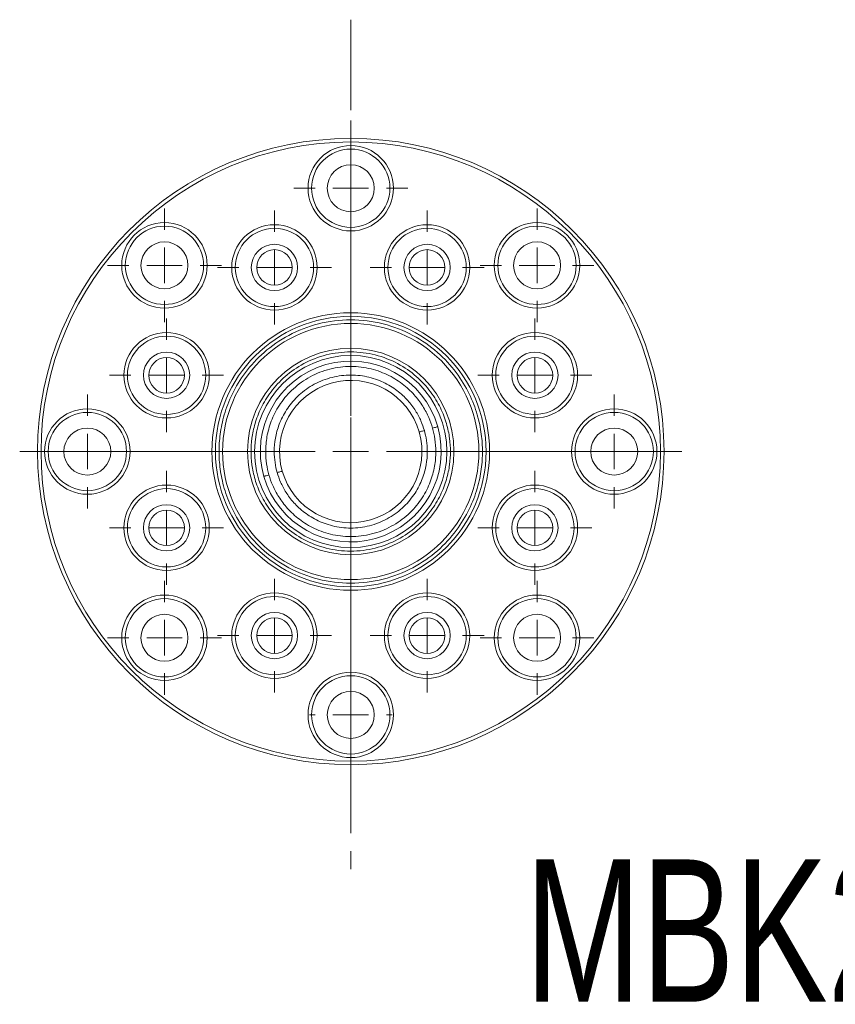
# Model space of a CAD drawing. Header units: millimetres. Extents: x 109 to 223, y 63 to 132.
# Tile 1 of 4: x 109 to 166, y 63 to 132. Entities that reach past the tile are written whole.
import ezdxf

# ---------------------------------------------------------------- set-up
doc = ezdxf.new("R2010")
doc.units = ezdxf.units.MM
doc.linetypes.add('CENTER', pattern=[10.16, 6.35, -1.27, 1.27, -1.27])
doc.layers.add('FORMAT', color=7, linetype='Continuous')
doc.styles.add('SLDTEXTSTYLE0', font='TXT', dxfattribs={"width": 0.75})

# ---------------------------------------------------------------- blocks, each defined once
blk = doc.blocks.new('SW_CENTERMARKSYMBOL_0')
at = {"color": 0, "linetype": 'Continuous', "lineweight": 0}
for p, q in [((0, 2.5), (0, 23.25)), ((0, 0), (0, 1.25)), ((-2.5, 0), (-23.25, 0)), ((0, 0), (-1.25, 0)), ((0, 0), (0, -1.25)), ((0, 0), (1.25, 0)), ((2.5, 0), (23.25, 0)), ((0, -2.5), (0, -23.25))]:
    blk.add_line(p, q, dxfattribs=at)
blk = doc.blocks.new('SW_CENTERMARKSYMBOL_1')
at = {"color": 0, "linetype": 'Continuous', "lineweight": 0}
for p, q in [((0, 2.5), (0, 4)), ((0, 0), (0, 1.25)), ((-2.5, 0), (-4, 0)), ((0, 0), (-1.25, 0)), ((0, 0), (0, -1.25)), ((0, 0), (1.25, 0)), ((2.5, 0), (4, 0)), ((0, -2.5), (0, -4))]:
    blk.add_line(p, q, dxfattribs=at)
blk = doc.blocks.new('SW_CENTERMARKSYMBOL_2')
at = {"color": 0, "linetype": 'Continuous', "lineweight": 0}
for p, q in [((0, 2.5), (0, 4)), ((0, 0), (0, 1.25)), ((-2.5, 0), (-4, 0)), ((0, 0), (-1.25, 0)), ((0, 0), (0, -1.25)), ((0, 0), (1.25, 0)), ((2.5, 0), (4, 0)), ((0, -2.5), (0, -4))]:
    blk.add_line(p, q, dxfattribs=at)
blk = doc.blocks.new('SW_CENTERMARKSYMBOL_3')
at = {"color": 0, "linetype": 'Continuous', "lineweight": 0}
for p, q in [((0, 2.5), (0, 2.9)), ((0, 0), (0, 1.25)), ((-2.5, 0), (-2.9, 0)), ((0, 0), (-1.25, 0)), ((0, 0), (0, -1.25)), ((0, 0), (1.25, 0)), ((2.5, 0), (2.9, 0)), ((0, -2.5), (0, -2.9))]:
    blk.add_line(p, q, dxfattribs=at)
blk = doc.blocks.new('SW_CENTERMARKSYMBOL_4')
at = {"color": 0, "linetype": 'Continuous', "lineweight": 0}
for p, q in [((0, 2.5), (0, 4)), ((0, 0), (0, 1.25)), ((-2.5, 0), (-4, 0)), ((0, 0), (-1.25, 0)), ((0, 0), (0, -1.25)), ((0, 0), (1.25, 0)), ((2.5, 0), (4, 0)), ((0, -2.5), (0, -4))]:
    blk.add_line(p, q, dxfattribs=at)
blk = doc.blocks.new('SW_CENTERMARKSYMBOL_5')
at = {"color": 0, "linetype": 'Continuous', "lineweight": 0}
for p, q in [((0, 2.5), (0, 4)), ((0, 0), (0, 1.25)), ((-2.5, 0), (-4, 0)), ((0, 0), (-1.25, 0)), ((0, 0), (0, -1.25)), ((0, 0), (1.25, 0)), ((2.5, 0), (4, 0)), ((0, -2.5), (0, -4))]:
    blk.add_line(p, q, dxfattribs=at)
blk = doc.blocks.new('SW_CENTERMARKSYMBOL_6')
at = {"color": 0, "linetype": 'Continuous', "lineweight": 0}
for p, q in [((0, 2.5), (0, 4)), ((0, 0), (0, 1.25)), ((-2.5, 0), (-4, 0)), ((0, 0), (-1.25, 0)), ((0, 0), (0, -1.25)), ((0, 0), (1.25, 0)), ((2.5, 0), (4, 0)), ((0, -2.5), (0, -4))]:
    blk.add_line(p, q, dxfattribs=at)
blk = doc.blocks.new('SW_CENTERMARKSYMBOL_7')
at = {"color": 0, "linetype": 'Continuous', "lineweight": 0}
for p, q in [((0, 2.5), (0, 4)), ((0, 0), (0, 1.25)), ((-2.5, 0), (-4, 0)), ((0, 0), (-1.25, 0)), ((0, 0), (0, -1.25)), ((0, 0), (1.25, 0)), ((2.5, 0), (4, 0)), ((0, -2.5), (0, -4))]:
    blk.add_line(p, q, dxfattribs=at)
blk = doc.blocks.new('SW_CENTERMARKSYMBOL_8')
at = {"color": 0, "linetype": 'Continuous', "lineweight": 0}
for p, q in [((0, 2.5), (0, 4)), ((0, 0), (0, 1.25)), ((-2.5, 0), (-4, 0)), ((0, 0), (-1.25, 0)), ((0, 0), (0, -1.25)), ((0, 0), (1.25, 0)), ((2.5, 0), (4, 0)), ((0, -2.5), (0, -4))]:
    blk.add_line(p, q, dxfattribs=at)
blk = doc.blocks.new('SW_CENTERMARKSYMBOL_9')
at = {"color": 0, "linetype": 'Continuous', "lineweight": 0}
for p, q in [((0, 2.5), (0, 4)), ((0, 0), (0, 1.25)), ((-2.5, 0), (-4, 0)), ((0, 0), (-1.25, 0)), ((0, 0), (0, -1.25)), ((0, 0), (1.25, 0)), ((2.5, 0), (4, 0)), ((0, -2.5), (0, -4))]:
    blk.add_line(p, q, dxfattribs=at)
blk = doc.blocks.new('SW_CENTERMARKSYMBOL_10')
at = {"color": 0, "linetype": 'Continuous', "lineweight": 0}
for p, q in [((0, 2.5), (0, 4)), ((0, 0), (0, 1.25)), ((-2.5, 0), (-4, 0)), ((0, 0), (-1.25, 0)), ((0, 0), (0, -1.25)), ((0, 0), (1.25, 0)), ((2.5, 0), (4, 0)), ((0, -2.5), (0, -4))]:
    blk.add_line(p, q, dxfattribs=at)
blk = doc.blocks.new('SW_CENTERMARKSYMBOL_11')
at = {"color": 0, "linetype": 'Continuous', "lineweight": 0}
for p, q in [((0, 2.5), (0, 4)), ((0, 0), (0, 1.25)), ((-2.5, 0), (-4, 0)), ((0, 0), (-1.25, 0)), ((0, 0), (0, -1.25)), ((0, 0), (1.25, 0)), ((2.5, 0), (4, 0)), ((0, -2.5), (0, -4))]:
    blk.add_line(p, q, dxfattribs=at)
blk = doc.blocks.new('SW_CENTERMARKSYMBOL_12')
at = {"color": 0, "linetype": 'Continuous', "lineweight": 0}
for p, q in [((0, 2.5), (0, 4)), ((0, 0), (0, 1.25)), ((-2.5, 0), (-4, 0)), ((0, 0), (-1.25, 0)), ((0, 0), (0, -1.25)), ((0, 0), (1.25, 0)), ((2.5, 0), (4, 0)), ((0, -2.5), (0, -4))]:
    blk.add_line(p, q, dxfattribs=at)
blk = doc.blocks.new('SW_CENTERMARKSYMBOL_13')
at = {"color": 0, "linetype": 'Continuous', "lineweight": 0}
for p, q in [((0, 2.5), (0, 4)), ((0, 0), (0, 1.25)), ((-2.5, 0), (-4, 0)), ((0, 0), (-1.25, 0)), ((0, 0), (0, -1.25)), ((0, 0), (1.25, 0)), ((2.5, 0), (4, 0)), ((0, -2.5), (0, -4))]:
    blk.add_line(p, q, dxfattribs=at)
blk = doc.blocks.new('SW_CENTERMARKSYMBOL_14')
at = {"color": 0, "linetype": 'Continuous', "lineweight": 0}
for p, q in [((0, 2.5), (0, 4)), ((0, 0), (0, 1.25)), ((-2.5, 0), (-4, 0)), ((0, 0), (-1.25, 0)), ((0, 0), (0, -1.25)), ((0, 0), (1.25, 0)), ((2.5, 0), (4, 0)), ((0, -2.5), (0, -4))]:
    blk.add_line(p, q, dxfattribs=at)
blk = doc.blocks.new('SW_CENTERMARKSYMBOL_15')
at = {"color": 0, "linetype": 'Continuous', "lineweight": 0}
for p, q in [((0, 2.5), (0, 4)), ((0, 0), (0, 1.25)), ((-2.5, 0), (-4, 0)), ((0, 0), (-1.25, 0)), ((0, 0), (0, -1.25)), ((0, 0), (1.25, 0)), ((2.5, 0), (4, 0)), ((0, -2.5), (0, -4))]:
    blk.add_line(p, q, dxfattribs=at)
blk = doc.blocks.new('SW_CENTERMARKSYMBOL_16')
at = {"color": 0, "linetype": 'Continuous', "lineweight": 0}
for p, q in [((0, 2.5), (0, 4)), ((0, 0), (0, 1.25)), ((-2.5, 0), (-4, 0)), ((0, 0), (-1.25, 0)), ((0, 0), (0, -1.25)), ((0, 0), (1.25, 0)), ((2.5, 0), (4, 0)), ((0, -2.5), (0, -4))]:
    blk.add_line(p, q, dxfattribs=at)
blk = doc.blocks.new('SW_CENTERMARKSYMBOL_17')
at = {"color": 0, "linetype": 'Continuous', "lineweight": 0}
for p, q in [((0, 2.5), (0, 23.25)), ((0, 0), (0, 1.25)), ((-2.5, 0), (-23.25, 0)), ((0, 0), (-1.25, 0)), ((0, 0), (0, -1.25)), ((0, 0), (1.25, 0)), ((2.5, 0), (23.25, 0)), ((0, -2.5), (0, -23.25))]:
    blk.add_line(p, q, dxfattribs=at)
blk = doc.blocks.new('SW_CENTERMARKSYMBOL_18')
at = {"color": 0, "linetype": 'Continuous', "lineweight": 0}
for p, q in [((0, 2.5), (0, 4)), ((0, 0), (0, 1.25)), ((-2.5, 0), (-4, 0)), ((0, 0), (-1.25, 0)), ((0, 0), (0, -1.25)), ((0, 0), (1.25, 0)), ((2.5, 0), (4, 0)), ((0, -2.5), (0, -4))]:
    blk.add_line(p, q, dxfattribs=at)
blk = doc.blocks.new('SW_CENTERMARKSYMBOL_19')
at = {"color": 0, "linetype": 'Continuous', "lineweight": 0}
for p, q in [((0, 2.5), (0, 4)), ((0, 0), (0, 1.25)), ((-2.5, 0), (-4, 0)), ((0, 0), (-1.25, 0)), ((0, 0), (0, -1.25)), ((0, 0), (1.25, 0)), ((2.5, 0), (4, 0)), ((0, -2.5), (0, -4))]:
    blk.add_line(p, q, dxfattribs=at)
blk = doc.blocks.new('SW_CENTERMARKSYMBOL_20')
at = {"color": 0, "linetype": 'Continuous', "lineweight": 0}
for p, q in [((0, 2.5), (0, 2.9)), ((0, 0), (0, 1.25)), ((-2.5, 0), (-2.9, 0)), ((0, 0), (-1.25, 0)), ((0, 0), (0, -1.25)), ((0, 0), (1.25, 0)), ((2.5, 0), (2.9, 0)), ((0, -2.5), (0, -2.9))]:
    blk.add_line(p, q, dxfattribs=at)
blk = doc.blocks.new('SW_CENTERMARKSYMBOL_21')
at = {"color": 0, "linetype": 'Continuous', "lineweight": 0}
for p, q in [((0, 2.5), (0, 4)), ((0, 0), (0, 1.25)), ((-2.5, 0), (-4, 0)), ((0, 0), (-1.25, 0)), ((0, 0), (0, -1.25)), ((0, 0), (1.25, 0)), ((2.5, 0), (4, 0)), ((0, -2.5), (0, -4))]:
    blk.add_line(p, q, dxfattribs=at)
blk = doc.blocks.new('SW_CENTERMARKSYMBOL_22')
at = {"color": 0, "linetype": 'Continuous', "lineweight": 0}
for p, q in [((0, 2.5), (0, 4)), ((0, 0), (0, 1.25)), ((-2.5, 0), (-4, 0)), ((0, 0), (-1.25, 0)), ((0, 0), (0, -1.25)), ((0, 0), (1.25, 0)), ((2.5, 0), (4, 0)), ((0, -2.5), (0, -4))]:
    blk.add_line(p, q, dxfattribs=at)
blk = doc.blocks.new('SW_CENTERMARKSYMBOL_23')
at = {"color": 0, "linetype": 'Continuous', "lineweight": 0}
for p, q in [((0, 2.5), (0, 4)), ((0, 0), (0, 1.25)), ((-2.5, 0), (-4, 0)), ((0, 0), (-1.25, 0)), ((0, 0), (0, -1.25)), ((0, 0), (1.25, 0)), ((2.5, 0), (4, 0)), ((0, -2.5), (0, -4))]:
    blk.add_line(p, q, dxfattribs=at)
blk = doc.blocks.new('SW_CENTERMARKSYMBOL_24')
at = {"color": 0, "linetype": 'Continuous', "lineweight": 0}
for p, q in [((0, 2.5), (0, 4)), ((0, 0), (0, 1.25)), ((-2.5, 0), (-4, 0)), ((0, 0), (-1.25, 0)), ((0, 0), (0, -1.25)), ((0, 0), (1.25, 0)), ((2.5, 0), (4, 0)), ((0, -2.5), (0, -4))]:
    blk.add_line(p, q, dxfattribs=at)
blk = doc.blocks.new('SW_CENTERMARKSYMBOL_25')
at = {"color": 0, "linetype": 'Continuous', "lineweight": 0}
for p, q in [((0, 2.5), (0, 4)), ((0, 0), (0, 1.25)), ((-2.5, 0), (-4, 0)), ((0, 0), (-1.25, 0)), ((0, 0), (0, -1.25)), ((0, 0), (1.25, 0)), ((2.5, 0), (4, 0)), ((0, -2.5), (0, -4))]:
    blk.add_line(p, q, dxfattribs=at)
blk = doc.blocks.new('SW_CENTERMARKSYMBOL_26')
at = {"color": 0, "linetype": 'Continuous', "lineweight": 0}
for p, q in [((0, 2.5), (0, 4)), ((0, 0), (0, 1.25)), ((-2.5, 0), (-4, 0)), ((0, 0), (-1.25, 0)), ((0, 0), (0, -1.25)), ((0, 0), (1.25, 0)), ((2.5, 0), (4, 0)), ((0, -2.5), (0, -4))]:
    blk.add_line(p, q, dxfattribs=at)
blk = doc.blocks.new('SW_CENTERMARKSYMBOL_27')
at = {"color": 0, "linetype": 'Continuous', "lineweight": 0}
for p, q in [((0, 2.5), (0, 4)), ((0, 0), (0, 1.25)), ((-2.5, 0), (-4, 0)), ((0, 0), (-1.25, 0)), ((0, 0), (0, -1.25)), ((0, 0), (1.25, 0)), ((2.5, 0), (4, 0)), ((0, -2.5), (0, -4))]:
    blk.add_line(p, q, dxfattribs=at)
blk = doc.blocks.new('SW_CENTERMARKSYMBOL_28')
at = {"color": 0, "linetype": 'Continuous', "lineweight": 0}
for p, q in [((0, 2.5), (0, 4)), ((0, 0), (0, 1.25)), ((-2.5, 0), (-4, 0)), ((0, 0), (-1.25, 0)), ((0, 0), (0, -1.25)), ((0, 0), (1.25, 0)), ((2.5, 0), (4, 0)), ((0, -2.5), (0, -4))]:
    blk.add_line(p, q, dxfattribs=at)
blk = doc.blocks.new('SW_CENTERMARKSYMBOL_29')
at = {"color": 0, "linetype": 'Continuous', "lineweight": 0}
for p, q in [((0, 2.5), (0, 4)), ((0, 0), (0, 1.25)), ((-2.5, 0), (-4, 0)), ((0, 0), (-1.25, 0)), ((0, 0), (0, -1.25)), ((0, 0), (1.25, 0)), ((2.5, 0), (4, 0)), ((0, -2.5), (0, -4))]:
    blk.add_line(p, q, dxfattribs=at)
blk = doc.blocks.new('SW_CENTERMARKSYMBOL_30')
at = {"color": 0, "linetype": 'Continuous', "lineweight": 0}
for p, q in [((0, 2.5), (0, 4)), ((0, 0), (0, 1.25)), ((-2.5, 0), (-4, 0)), ((0, 0), (-1.25, 0)), ((0, 0), (0, -1.25)), ((0, 0), (1.25, 0)), ((2.5, 0), (4, 0)), ((0, -2.5), (0, -4))]:
    blk.add_line(p, q, dxfattribs=at)
blk = doc.blocks.new('SW_CENTERMARKSYMBOL_31')
at = {"color": 0, "linetype": 'Continuous', "lineweight": 0}
for p, q in [((0, 2.5), (0, 4)), ((0, 0), (0, 1.25)), ((-2.5, 0), (-4, 0)), ((0, 0), (-1.25, 0)), ((0, 0), (0, -1.25)), ((0, 0), (1.25, 0)), ((2.5, 0), (4, 0)), ((0, -2.5), (0, -4))]:
    blk.add_line(p, q, dxfattribs=at)
blk = doc.blocks.new('SW_CENTERMARKSYMBOL_32')
at = {"color": 0, "linetype": 'Continuous', "lineweight": 0}
for p, q in [((0, 2.5), (0, 4)), ((0, 0), (0, 1.25)), ((-2.5, 0), (-4, 0)), ((0, 0), (-1.25, 0)), ((0, 0), (0, -1.25)), ((0, 0), (1.25, 0)), ((2.5, 0), (4, 0)), ((0, -2.5), (0, -4))]:
    blk.add_line(p, q, dxfattribs=at)
blk = doc.blocks.new('SW_CENTERMARKSYMBOL_33')
at = {"color": 0, "linetype": 'Continuous', "lineweight": 0}
for p, q in [((0, 2.5), (0, 4)), ((0, 0), (0, 1.25)), ((-2.5, 0), (-4, 0)), ((0, 0), (-1.25, 0)), ((0, 0), (0, -1.25)), ((0, 0), (1.25, 0)), ((2.5, 0), (4, 0)), ((0, -2.5), (0, -4))]:
    blk.add_line(p, q, dxfattribs=at)

msp = doc.modelspace()

# ---------------------------------------------------------------- linework, layer by layer
at = {"color": 7, "linetype": 'CENTER', "lineweight": 0}
msp.add_line((131.879, 131.791), (131.879, 71.113), dxfattribs=at)
at = {"color": 7, "linetype": 'Continuous', "lineweight": 15}
for centre, radius in [((131.879, 101.452), 22), ((131.879, 101.452), 21.75), ((131.879, 119.952), 3), ((131.879, 119.952), 2.75), ((131.879, 119.952), 1.65), ((118.797, 114.533), 3), ((118.797, 114.533), 2.75), ((126.521, 114.386), 3), ((126.521, 114.386), 2.75), ((137.237, 114.386), 3), ((137.237, 114.386), 2.75), ((144.96, 114.533), 3), ((144.96, 114.533), 2.75), ((118.797, 114.533), 1.65), ((126.521, 114.386), 1.625), ((126.521, 114.386), 1.25), ((137.237, 114.386), 1.625), ((137.237, 114.386), 1.25), ((144.96, 114.533), 1.65), ((131.879, 101.452), 9.75), ((131.879, 101.452), 9.5), ((131.879, 101.452), 9), ((118.945, 106.809), 3), ((118.945, 106.809), 2.75), ((144.813, 106.809), 3), ((144.813, 106.809), 2.75), ((131.879, 101.452), 7.25), ((118.945, 106.809), 1.625), ((118.945, 106.809), 1.25), ((144.813, 106.809), 1.625), ((144.813, 106.809), 1.25), ((113.379, 101.452), 3), ((150.379, 101.452), 3), ((113.379, 101.452), 2.75), ((150.379, 101.452), 2.75), ((113.379, 101.452), 1.65), ((150.379, 101.452), 1.65), ((118.945, 96.094), 3), ((144.813, 96.094), 3), ((118.945, 96.094), 2.75), ((144.813, 96.094), 2.75), ((118.945, 96.094), 1.625), ((144.813, 96.094), 1.625), ((118.945, 96.094), 1.25), ((144.813, 96.094), 1.25), ((118.797, 88.37), 3), ((126.521, 88.518), 3), ((137.237, 88.518), 3), ((144.96, 88.37), 3), ((118.797, 88.37), 2.75), ((126.521, 88.518), 2.75), ((137.237, 88.518), 2.75), ((144.96, 88.37), 2.75), ((118.797, 88.37), 1.65), ((126.521, 88.518), 1.625), ((137.237, 88.518), 1.625), ((144.96, 88.37), 1.65), ((126.521, 88.518), 1.25), ((137.237, 88.518), 1.25), ((131.879, 82.952), 3), ((131.879, 82.952), 2.75), ((131.879, 82.952), 1.65)]:
    msp.add_circle(centre, radius, dxfattribs=at)
for radius, start, end in [(6.75, 0, 180), (6.35, 15.96927, 195.96927), (5, 15.96927, 195.96927), (6.35, 195.96927, 15.96927), (5, 195.96927, 15.96927), (6.75, 180, 0)]:
    msp.add_arc((131.879, 101.452), radius, start, end, dxfattribs=at)
for points, knots in [([(122.629, 101.452), (122.629, 101.837), (122.653, 102.247), (122.769, 103.113), (122.861, 103.568), (123.137, 104.516), (123.321, 105.007), (123.807, 106.004), (124.109, 106.509), (124.849, 107.495), (125.288, 107.977), (126.306, 108.865), (126.886, 109.272), (128.166, 109.955), (128.866, 110.23), (130.338, 110.604), (131.108, 110.702), (132.65, 110.702), (133.42, 110.604), (134.891, 110.23), (135.592, 109.955), (136.872, 109.272), (137.452, 108.865), (138.47, 107.977), (138.909, 107.495), (139.649, 106.509), (139.951, 106.004), (140.436, 105.007), (140.621, 104.516), (140.897, 103.568), (140.989, 103.113), (141.105, 102.247), (141.129, 101.837), (141.129, 101.452)], [0, 0, 0, 0, 0.0625, 0.0625, 0.125, 0.125, 0.1875, 0.1875, 0.25, 0.25, 0.3125, 0.3125, 0.375, 0.375, 0.4375, 0.4375, 0.5, 0.5, 0.5625, 0.5625, 0.625, 0.625, 0.6875, 0.6875, 0.75, 0.75, 0.8125, 0.8125, 0.875, 0.875, 0.9375, 0.9375, 1, 1, 1, 1]), ([(138.879, 101.452), (138.879, 101.744), (138.861, 102.054), (138.773, 102.709), (138.703, 103.054), (138.494, 103.77), (138.355, 104.142), (137.987, 104.896), (137.759, 105.279), (137.199, 106.025), (136.867, 106.39), (136.096, 107.062), (135.657, 107.37), (134.689, 107.887), (134.159, 108.095), (133.045, 108.378), (132.462, 108.452), (131.296, 108.452), (130.713, 108.378), (129.599, 108.095), (129.069, 107.887), (128.1, 107.37), (127.662, 107.062), (126.891, 106.39), (126.559, 106.025), (125.999, 105.279), (125.771, 104.896), (125.403, 104.142), (125.263, 103.77), (125.054, 103.054), (124.985, 102.709), (124.897, 102.054), (124.879, 101.744), (124.879, 101.452)], [0, 0, 0, 0, 0.0625, 0.0625, 0.125, 0.125, 0.1875, 0.1875, 0.25, 0.25, 0.3125, 0.3125, 0.375, 0.375, 0.4375, 0.4375, 0.5, 0.5, 0.5625, 0.5625, 0.625, 0.625, 0.6875, 0.6875, 0.75, 0.75, 0.8125, 0.8125, 0.875, 0.875, 0.9375, 0.9375, 1, 1, 1, 1]), ([(126.135, 99.808), (126.066, 100.047), (126.008, 100.306), (125.926, 100.864), (125.902, 101.164), (125.906, 101.801), (125.933, 102.139), (126.057, 102.844), (126.155, 103.211), (126.439, 103.956), (126.626, 104.333), (127.101, 105.065), (127.388, 105.421), (128.062, 106.073), (128.448, 106.368), (129.295, 106.862), (129.756, 107.059), (130.714, 107.333), (131.21, 107.41), (132.19, 107.439), (132.674, 107.392), (133.59, 107.196), (134.022, 107.046), (134.813, 106.675), (135.171, 106.454), (135.806, 105.973), (136.083, 105.713), (136.562, 105.181), (136.763, 104.908), (137.103, 104.369), (137.241, 104.102), (137.467, 103.585), (137.555, 103.335), (137.623, 103.096)], [0, 0, 0, 0, 0.0625, 0.0625, 0.125, 0.125, 0.1875, 0.1875, 0.25, 0.25, 0.3125, 0.3125, 0.375, 0.375, 0.4375, 0.4375, 0.5, 0.5, 0.5625, 0.5625, 0.625, 0.625, 0.6875, 0.6875, 0.75, 0.75, 0.8125, 0.8125, 0.875, 0.875, 0.9375, 0.9375, 1, 1, 1, 1]), ([(137.047, 102.931), (136.985, 103.146), (136.906, 103.371), (136.703, 103.836), (136.579, 104.076), (136.273, 104.561), (136.091, 104.806), (135.661, 105.285), (135.411, 105.519), (134.84, 105.952), (134.518, 106.151), (133.807, 106.485), (133.418, 106.619), (132.594, 106.796), (132.159, 106.838), (131.277, 106.811), (130.831, 106.743), (129.97, 106.496), (129.555, 106.318), (128.793, 105.875), (128.445, 105.609), (127.839, 105.023), (127.58, 104.703), (127.154, 104.043), (126.985, 103.704), (126.73, 103.035), (126.642, 102.704), (126.53, 102.07), (126.505, 101.766), (126.503, 101.193), (126.524, 100.923), (126.598, 100.421), (126.65, 100.188), (126.711, 99.973)], [0, 0, 0, 0, 0.0625, 0.0625, 0.125, 0.125, 0.1875, 0.1875, 0.25, 0.25, 0.3125, 0.3125, 0.375, 0.375, 0.4375, 0.4375, 0.5, 0.5, 0.5625, 0.5625, 0.625, 0.625, 0.6875, 0.6875, 0.75, 0.75, 0.8125, 0.8125, 0.875, 0.875, 0.9375, 0.9375, 1, 1, 1, 1]), ([(137.623, 103.096), (137.692, 102.856), (137.75, 102.598), (137.832, 102.04), (137.855, 101.74), (137.852, 101.103), (137.825, 100.765), (137.701, 100.06), (137.603, 99.692), (137.319, 98.948), (137.132, 98.571), (136.657, 97.838), (136.37, 97.483), (135.696, 96.831), (135.31, 96.536), (134.463, 96.042), (134.001, 95.844), (133.044, 95.571), (132.548, 95.494), (131.568, 95.465), (131.084, 95.511), (130.168, 95.708), (129.735, 95.858), (128.945, 96.229), (128.587, 96.45), (127.952, 96.931), (127.675, 97.191), (127.196, 97.723), (126.995, 97.996), (126.655, 98.535), (126.516, 98.802), (126.291, 99.319), (126.203, 99.569), (126.135, 99.808)], [0, 0, 0, 0, 0.0625, 0.0625, 0.125, 0.125, 0.1875, 0.1875, 0.25, 0.25, 0.3125, 0.3125, 0.375, 0.375, 0.4375, 0.4375, 0.5, 0.5, 0.5625, 0.5625, 0.625, 0.625, 0.6875, 0.6875, 0.75, 0.75, 0.8125, 0.8125, 0.875, 0.875, 0.9375, 0.9375, 1, 1, 1, 1]), ([(137.984, 103.199), (137.984, 103.199), (137.976, 103.197), (137.941, 103.187), (137.913, 103.179), (137.843, 103.159), (137.8, 103.146), (137.712, 103.121), (137.666, 103.108), (137.623, 103.096)], [0, 0, 0, 0, 0.25, 0.25, 0.5, 0.5, 0.75, 0.75, 1, 1, 1, 1]), ([(126.711, 99.973), (126.773, 99.758), (126.852, 99.533), (127.055, 99.068), (127.179, 98.828), (127.485, 98.343), (127.667, 98.098), (128.097, 97.619), (128.347, 97.385), (128.918, 96.952), (129.24, 96.753), (129.951, 96.419), (130.34, 96.285), (131.164, 96.108), (131.599, 96.066), (132.481, 96.093), (132.927, 96.161), (133.788, 96.408), (134.203, 96.585), (134.965, 97.029), (135.313, 97.295), (135.919, 97.881), (136.178, 98.201), (136.604, 98.861), (136.772, 99.2), (137.028, 99.869), (137.116, 100.2), (137.228, 100.834), (137.252, 101.138), (137.255, 101.711), (137.234, 101.981), (137.16, 102.483), (137.108, 102.715), (137.047, 102.931)], [0, 0, 0, 0, 0.0625, 0.0625, 0.125, 0.125, 0.1875, 0.1875, 0.25, 0.25, 0.3125, 0.3125, 0.375, 0.375, 0.4375, 0.4375, 0.5, 0.5, 0.5625, 0.5625, 0.625, 0.625, 0.6875, 0.6875, 0.75, 0.75, 0.8125, 0.8125, 0.875, 0.875, 0.9375, 0.9375, 1, 1, 1, 1]), ([(137.047, 102.931), (137.004, 102.919), (136.958, 102.905), (136.869, 102.88), (136.827, 102.868), (136.756, 102.848), (136.729, 102.84), (136.694, 102.83), (136.686, 102.828), (136.686, 102.828)], [0, 0, 0, 0, 0.25, 0.25, 0.5, 0.5, 0.75, 0.75, 1, 1, 1, 1]), ([(122.379, 101.452), (122.379, 101.452), (122.384, 101.452), (122.409, 101.452), (122.428, 101.452), (122.477, 101.452), (122.506, 101.452), (122.568, 101.452), (122.599, 101.452), (122.629, 101.452)], [0, 0, 0, 0, 0.25, 0.25, 0.5, 0.5, 0.75, 0.75, 1, 1, 1, 1]), ([(141.129, 101.452), (141.129, 101.067), (141.105, 100.657), (140.989, 99.791), (140.897, 99.336), (140.621, 98.388), (140.436, 97.897), (139.951, 96.9), (139.649, 96.395), (138.909, 95.409), (138.47, 94.927), (137.452, 94.038), (136.872, 93.632), (135.592, 92.949), (134.891, 92.673), (133.42, 92.3), (132.65, 92.202), (131.108, 92.202), (130.338, 92.3), (128.866, 92.673), (128.166, 92.949), (126.886, 93.632), (126.306, 94.038), (125.288, 94.927), (124.849, 95.409), (124.109, 96.395), (123.807, 96.9), (123.321, 97.897), (123.137, 98.388), (122.861, 99.336), (122.769, 99.791), (122.653, 100.657), (122.629, 101.067), (122.629, 101.452)], [0, 0, 0, 0, 0.0625, 0.0625, 0.125, 0.125, 0.1875, 0.1875, 0.25, 0.25, 0.3125, 0.3125, 0.375, 0.375, 0.4375, 0.4375, 0.5, 0.5, 0.5625, 0.5625, 0.625, 0.625, 0.6875, 0.6875, 0.75, 0.75, 0.8125, 0.8125, 0.875, 0.875, 0.9375, 0.9375, 1, 1, 1, 1]), ([(124.879, 101.452), (124.879, 101.16), (124.897, 100.85), (124.985, 100.195), (125.054, 99.85), (125.263, 99.134), (125.403, 98.762), (125.771, 98.007), (125.999, 97.625), (126.559, 96.879), (126.891, 96.514), (127.662, 95.842), (128.1, 95.534), (129.069, 95.017), (129.599, 94.809), (130.713, 94.526), (131.296, 94.452), (132.462, 94.452), (133.045, 94.526), (134.159, 94.809), (134.689, 95.017), (135.657, 95.534), (136.096, 95.842), (136.867, 96.514), (137.199, 96.879), (137.759, 97.625), (137.987, 98.007), (138.355, 98.762), (138.494, 99.134), (138.703, 99.85), (138.773, 100.195), (138.861, 100.85), (138.879, 101.16), (138.879, 101.452)], [0, 0, 0, 0, 0.0625, 0.0625, 0.125, 0.125, 0.1875, 0.1875, 0.25, 0.25, 0.3125, 0.3125, 0.375, 0.375, 0.4375, 0.4375, 0.5, 0.5, 0.5625, 0.5625, 0.625, 0.625, 0.6875, 0.6875, 0.75, 0.75, 0.8125, 0.8125, 0.875, 0.875, 0.9375, 0.9375, 1, 1, 1, 1]), ([(124.879, 101.452), (124.908, 101.452), (124.94, 101.452), (125.002, 101.452), (125.031, 101.452), (125.08, 101.452), (125.099, 101.452), (125.124, 101.452), (125.129, 101.452), (125.129, 101.452)], [0, 0, 0, 0, 0.25, 0.25, 0.5, 0.5, 0.75, 0.75, 1, 1, 1, 1]), ([(138.879, 101.452), (138.849, 101.452), (138.818, 101.452), (138.756, 101.452), (138.727, 101.452), (138.678, 101.452), (138.659, 101.452), (138.634, 101.452), (138.629, 101.452), (138.629, 101.452)], [0, 0, 0, 0, 0.25, 0.25, 0.5, 0.5, 0.75, 0.75, 1, 1, 1, 1]), ([(141.379, 101.452), (141.379, 101.452), (141.374, 101.452), (141.349, 101.452), (141.33, 101.452), (141.281, 101.452), (141.252, 101.452), (141.19, 101.452), (141.158, 101.452), (141.129, 101.452)], [0, 0, 0, 0, 0.25, 0.25, 0.5, 0.5, 0.75, 0.75, 1, 1, 1, 1]), ([(125.774, 99.705), (125.774, 99.705), (125.782, 99.707), (125.817, 99.717), (125.844, 99.725), (125.915, 99.745), (125.957, 99.757), (126.046, 99.783), (126.092, 99.796), (126.135, 99.808)], [0, 0, 0, 0, 0.25, 0.25, 0.5, 0.5, 0.75, 0.75, 1, 1, 1, 1]), ([(126.711, 99.973), (126.754, 99.985), (126.8, 99.998), (126.888, 100.024), (126.931, 100.036), (127.001, 100.056), (127.029, 100.064), (127.064, 100.074), (127.072, 100.076), (127.072, 100.076)], [0, 0, 0, 0, 0.25, 0.25, 0.5, 0.5, 0.75, 0.75, 1, 1, 1, 1])]:
    msp.add_open_spline(points, degree=3, knots=knots, dxfattribs=at)

# ---------------------------------------------------------------- block references
at = {"color": 7, "linetype": 'Continuous', "lineweight": 0}
for name, p in [('SW_CENTERMARKSYMBOL_0', (131.879, 101.452)), ('SW_CENTERMARKSYMBOL_17', (131.879, 101.452)), ('SW_CENTERMARKSYMBOL_7', (131.879, 119.952)), ('SW_CENTERMARKSYMBOL_24', (131.879, 119.952)), ('SW_CENTERMARKSYMBOL_6', (118.797, 114.533)), ('SW_CENTERMARKSYMBOL_23', (118.797, 114.533)), ('SW_CENTERMARKSYMBOL_10', (126.521, 114.386)), ('SW_CENTERMARKSYMBOL_27', (126.521, 114.386)), ('SW_CENTERMARKSYMBOL_9', (137.237, 114.386)), ('SW_CENTERMARKSYMBOL_26', (137.237, 114.386)), ('SW_CENTERMARKSYMBOL_8', (144.96, 114.533)), ('SW_CENTERMARKSYMBOL_25', (144.96, 114.533)), ('SW_CENTERMARKSYMBOL_11', (118.945, 106.809)), ('SW_CENTERMARKSYMBOL_28', (118.945, 106.809)), ('SW_CENTERMARKSYMBOL_16', (144.813, 106.809)), ('SW_CENTERMARKSYMBOL_33', (144.813, 106.809)), ('SW_CENTERMARKSYMBOL_5', (113.379, 101.452)), ('SW_CENTERMARKSYMBOL_22', (113.379, 101.452)), ('SW_CENTERMARKSYMBOL_1', (150.379, 101.452)), ('SW_CENTERMARKSYMBOL_18', (150.379, 101.452)), ('SW_CENTERMARKSYMBOL_12', (118.945, 96.094)), ('SW_CENTERMARKSYMBOL_29', (118.945, 96.094)), ('SW_CENTERMARKSYMBOL_15', (144.813, 96.094)), ('SW_CENTERMARKSYMBOL_32', (144.813, 96.094)), ('SW_CENTERMARKSYMBOL_4', (118.797, 88.37)), ('SW_CENTERMARKSYMBOL_21', (118.797, 88.37)), ('SW_CENTERMARKSYMBOL_13', (126.521, 88.518)), ('SW_CENTERMARKSYMBOL_30', (126.521, 88.518)), ('SW_CENTERMARKSYMBOL_14', (137.237, 88.518)), ('SW_CENTERMARKSYMBOL_31', (137.237, 88.518)), ('SW_CENTERMARKSYMBOL_2', (144.96, 88.37)), ('SW_CENTERMARKSYMBOL_19', (144.96, 88.37)), ('SW_CENTERMARKSYMBOL_3', (131.879, 82.952)), ('SW_CENTERMARKSYMBOL_20', (131.879, 82.952))]:
    msp.add_blockref(name, p, dxfattribs=at)

# ---------------------------------------------------------------- texts
at = {"layer": 'FORMAT', "insert": (144.115, 72.795), "char_height": 10, "attachment_point": 1, "style": 'SLDTEXTSTYLE0'}
msp.add_mtext('{\\fPMingLiU|b0|i0|c136|p18;MBK20DFF}', dxfattribs=at)

doc.saveas('drawing.dxf')
